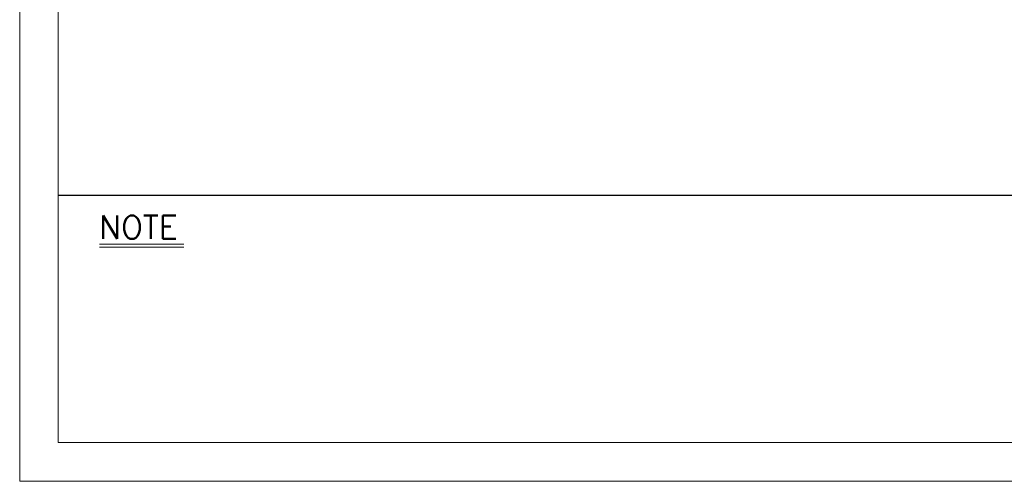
# Model space of a CAD drawing. Header units: millimetres. Extents: x 46891 to 51038, y 6223 to 10291.
# Tile 1 of 5: x 48547 to 49303, y 8529 to 8883. Entities that reach past the tile are written whole.
import ezdxf

# ---------------------------------------------------------------- set-up
doc = ezdxf.new("R2010")
doc.units = ezdxf.units.MM
doc.header["$LTSCALE"] = 0.5
doc.layers.get('0').update_dxf_attribs({"lineweight": 20})
doc.layers.add('3', color=3, linetype='Continuous')
doc.layers.add('4', color=4, linetype='Continuous', lineweight=13)
doc.styles.add('DSR TEXT', font='romans.shx', dxfattribs={"bigfont": 'whgtxt.shx'})

# ---------------------------------------------------------------- blocks, each defined once
blk = doc.blocks.new('A$C13F00394')
for p, q in [((-202.34, 25.67), (-191.42, 25.67)), ((-202.34, 25.3), (-191.42, 25.3))]:
    blk.add_line(p, q)
at = {"layer": '3'}
blk.add_line((0, 32), (-207.68, 32), dxfattribs=at)
at = {"layer": '4', "color": 0, "style": 'DSR TEXT'}
blk.add_text('NOTE', height=3, dxfattribs=at).set_placement((-202.39, 26.38))
blk = doc.blocks.new('A$C1C1952E1')
at = {"color": 1}
blk.add_lwpolyline([(0, 0), (420, 0), (420, 297), (0, 297)], close=True, dxfattribs=at)
at = {"color": 3}
blk.add_lwpolyline([(5, 5), (415, 5), (415, 292), (5, 292)], close=True, dxfattribs=at)

msp = doc.modelspace()

# ---------------------------------------------------------------- block references
at = {"xscale": 5.931900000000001, "yscale": 5.931900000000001, "zscale": 5.931900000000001}
for name, p in [('A$C1C1952E1', (48546.67132, 8528.99552)), ('A$C13F00394', (49808.28288, 8558.65502))]:
    msp.add_blockref(name, p, dxfattribs=at)

doc.saveas('drawing.dxf')
